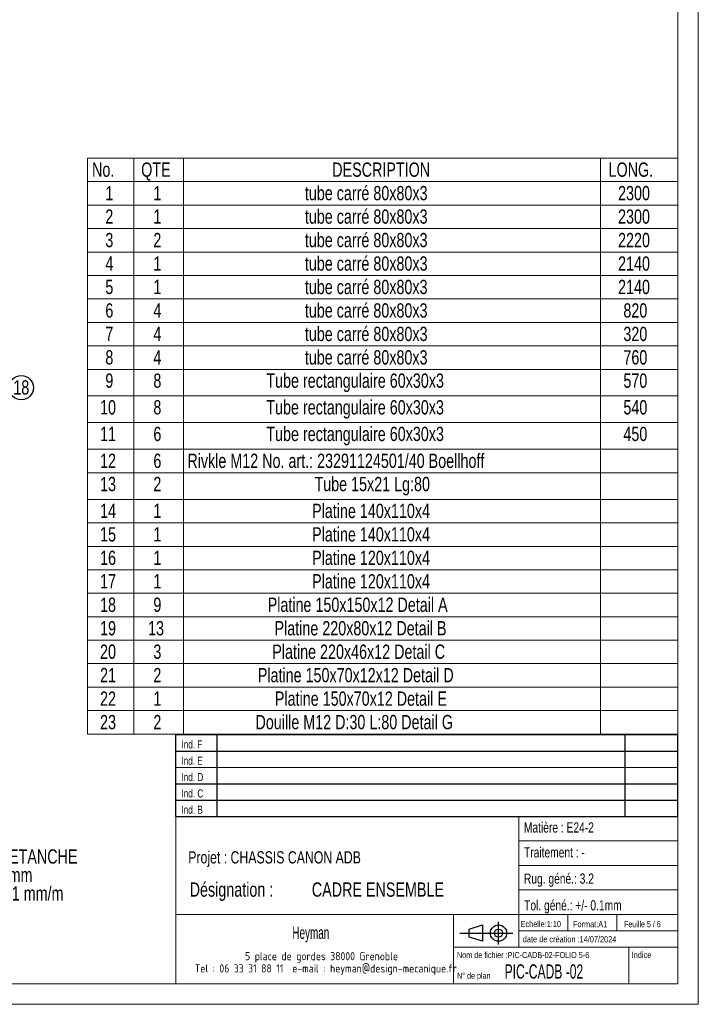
# Model space of a CAD drawing. Header units: millimetres. Extents: x 0 to 841, y 0 to 594.
# Tile 16 of 22: x 675 to 841, y 0 to 241. Entities that reach past the tile are written whole.
import ezdxf

# ---------------------------------------------------------------- set-up
doc = ezdxf.new("R2010")
doc.units = ezdxf.units.MM
doc.header["$PDSIZE"] = -1
doc.layers.add('COTES', color=1, linetype='Continuous')
doc.layers.add('NOTES', color=6, linetype='Continuous')
doc.styles.add('SLDTEXTSTYLE0', font='TXT', dxfattribs={"width": 0.75})
doc.styles.add('SLDTEXTSTYLE1', font='TXT', dxfattribs={"width": 0.632449})
doc.styles.add('SLDTEXTSTYLE2', font='TXT', dxfattribs={"width": 0.707278})
doc.styles.add('SLDTEXTSTYLE3', font='TXT', dxfattribs={"width": 0.7})
doc.styles.add('SLDTEXTSTYLE4', font='ISOCP3', dxfattribs={"width": 0.96})
doc.styles.add('SLDTEXTSTYLE5', font='TXT', dxfattribs={"width": 0.605})
doc.styles.add('SLDTEXTSTYLE6', font='TXT', dxfattribs={"width": 0.692308})
doc.dimstyles.new('SLDDIMSTYLE3', dxfattribs={"dimtxt": 3, "dimasz": 2, "dimexe": 0, "dimexo": 0.0625, "dimgap": 0.75, "dimtad": 1, "dimdec": 0, "dimlfac": 10, "dimrnd": 1e-09, "dimzin": 12, "dimdsep": 46, "dimtxsty": 'SLDTEXTSTYLE0', "dimsah": 1, "dimcen": 0.09, "dimadec": 0, "dimazin": 3, "dimtfac": 1, "dimtdec": 0, "dimtmove": 0, "dimatfit": 0, "dimfxl": 1, "dimfrac": 2, "dimtolj": 1, "dimtzin": 12, "dimarcsym": 0})

# ---------------------------------------------------------------- blocks, each defined once
blk = doc.blocks.new('Bloc2')
for p, q in [((9.48, 0), (9.48, 5.6)), ((0, 2.8), (12.98, 2.8)), ((2.32, 3.8), (5.55, 4.8)), ((2.32, 1.8), (2.32, 3.8)), ((5.55, 4.8), (5.55, 0.8)), ((5.55, 0.8), (2.32, 1.8))]:
    blk.add_line(p, q)
for radius in [2, 1]:
    blk.add_circle((9.48, 2.8), radius)
blk = doc.blocks.new('TAB MODIFS')
for p, q in [((123, 20), (0, 20)), ((0, 0), (0, 20)), ((10, 20), (10, 0)), ((110, 20), (110, 0)), ((123, 0), (123, 20)), ((0, 16), (123, 16)), ((0, 8), (123, 8)), ((0, 4), (123, 4)), ((0, 0), (123, 0))]:
    blk.add_line(p, q)
at = {"color": 7, "linetype": 'Continuous', "lineweight": 18}
blk.add_line((0, 12), (123, 12), dxfattribs=at)
at = {"color": 7}
for tag in ['AUTOATTR0', 'AUTOATTR1', 'AUTOATTR2', 'AUTOATTR3', 'AUTOATTR4', 'AUTOATTR5', 'AUTOATTR6', 'AUTOATTR7', 'AUTOATTR8', 'AUTOATTR9']:
    blk.add_attdef(tag, (0, 0), '', height=1, dxfattribs=at)
at = {"layer": 'NOTES', "color": 211, "char_height": 2, "attachment_point": 1, "style": 'SLDTEXTSTYLE0'}
for s, insert in [('Ind. F', (1.36, 18.66)), ('Ind. E', (1.36, 14.66)), ('Ind. D', (1.36, 10.66)), ('Ind. C', (1.36, 6.66)), ('Ind. B', (1.36, 2.66))]:
    blk.add_mtext(s, dxfattribs=dict(at, insert=insert))
blk = doc.blocks.new('SW_NOTE_0')
at = {"layer": 'NOTES', "color": 0, "char_height": 3.5, "attachment_point": 1, "style": 'SLDTEXTSTYLE0'}
for s, insert in [('SOUDURES :  A=3 CONTINUE ETANCHE', (0, 4.51)), ('TOLERANCE GENERALE : ± 1 mm', (0, -0.01)), ('TOLERANCE DE PLANEITE : ± 1 mm/m', (0, -4.54)), ('PEINTURE EPOXY EP: 60µ', (0, -9.07)), ('COULEUR : BLANC RAL 9010', (0, -13.59)), ('Masse : 236.35 Kg', (0, -18.12))]:
    blk.add_mtext(s, dxfattribs=dict(at, insert=insert))
blk = doc.blocks.new('SW_NOTE_2')
at = {"layer": 'NOTES', "color": 0, "char_height": 3.5, "attachment_point": 1, "style": 'SLDTEXTSTYLE0'}
for s, insert in [('Désignation :', (0, 4.51)), ('CADRE ENSEMBLE', (29.93, 4.51))]:
    blk.add_mtext(s, dxfattribs=dict(at, insert=insert))
blk = doc.blocks.new('SW_NOTE_3')
at = {"layer": 'NOTES', "color": 0, "char_height": 2, "attachment_point": 2, "style": 'SLDTEXTSTYLE4'}
for s, insert in [('5 place de gordes 38000 Grenoble', (20.84, 2.58)), ('Tel : 06 33 31 88 11  e-mail : heyman@design-mecanique.fr', (21.9, -0.42))]:
    blk.add_mtext(s, dxfattribs=dict(at, insert=insert))
blk = doc.blocks.new('SW_TABLEANNOTATION_0')
at = {"color": 0, "linetype": 'Continuous', "lineweight": 18}
for p, q in [((0, 0), (0, -141.03)), ((144.68, 0), (0, 0)), ((144.68, -141.03), (144.68, 0)), ((11.37, 0), (11.37, -5.75)), ((23.53, 0), (23.53, -5.75)), ((125.71, 0), (125.71, -5.75)), ((0, -5.75), (144.68, -5.75)), ((11.37, -5.75), (11.37, -141.03)), ((23.53, -5.75), (23.53, -141.03)), ((125.71, -5.75), (125.71, -141.03)), ((0, -11.49), (144.68, -11.49)), ((0, -17.24), (144.68, -17.24)), ((0, -22.99), (144.68, -22.99)), ((0, -28.73), (144.68, -28.73)), ((0, -34.48), (144.68, -34.48)), ((0, -40.22), (144.68, -40.22)), ((0, -45.97), (144.68, -45.97)), ((0, -51.72), (144.68, -51.72)), ((0, -58.24), (144.68, -58.24)), ((0, -64.77), (144.68, -64.77)), ((0, -71.29), (144.68, -71.29)), ((0, -77.04), (144.68, -77.04)), ((0, -83.57), (144.68, -83.57)), ((0, -89.31), (144.68, -89.31)), ((0, -95.06), (144.68, -95.06)), ((0, -100.81), (144.68, -100.81)), ((0, -106.55), (144.68, -106.55)), ((0, -112.3), (144.68, -112.3)), ((0, -118.04), (144.68, -118.04)), ((0, -123.79), (144.68, -123.79)), ((0, -129.54), (144.68, -129.54)), ((0, -135.28), (144.68, -135.28)), ((0, -141.03), (144.68, -141.03))]:
    blk.add_line(p, q, dxfattribs=at)
at = {"color": 0, "linetype": 'Continuous', "lineweight": 18, "char_height": 3.5, "attachment_point": 1, "style": 'SLDTEXTSTYLE0'}
for s, insert in [('No.', (1.14, -1.06)), ('QTE', (13.17, -1.06)), ('DESCRIPTION', (59.98, -1.06)), ('LONG.', (127.69, -1.06)), ('1', (4.39, -6.81)), ('1', (16.16, -6.81)), ('tube carré 80x80x3', (53.28, -6.81)), ('2300', (130.02, -6.81)), ('tube carré 80x80x3', (53.28, -12.55)), ('2', (4.39, -12.55)), ('1', (16.16, -12.55)), ('2300', (130.02, -12.55)), ('3', (4.39, -18.3)), ('2', (16.16, -18.3)), ('tube carré 80x80x3', (53.28, -18.3)), ('2220', (130.02, -18.3)), ('4', (4.39, -24.05)), ('1', (16.16, -24.05)), ('tube carré 80x80x3', (53.28, -24.05)), ('2140', (130.02, -24.05)), ('5', (4.39, -29.79)), ('1', (16.16, -29.79)), ('tube carré 80x80x3', (53.28, -29.79)), ('2140', (130.02, -29.79)), ('6', (4.39, -35.54)), ('4', (16.16, -35.54)), ('tube carré 80x80x3', (53.28, -35.54)), ('820', (131.32, -35.54)), ('tube carré 80x80x3', (53.28, -41.29)), ('7', (4.39, -41.29)), ('4', (16.16, -41.29)), ('320', (131.32, -41.29)), ('8', (4.39, -47.03)), ('4', (16.16, -47.03)), ('tube carré 80x80x3', (53.28, -47.03)), ('760', (131.32, -47.03)), ('9', (4.39, -52.73)), ('8', (16.16, -52.73)), ('Tube rectangulaire 60x30x3', (43.83, -52.73)), ('570', (131.32, -52.73)), ('10', (3.1, -59.26)), ('8', (16.16, -59.26)), ('Tube rectangulaire 60x30x3', (43.83, -59.26)), ('540', (131.32, -59.26)), ('11', (3.1, -65.78)), ('6', (16.16, -65.78)), ('Tube rectangulaire 60x30x3', (43.83, -65.78)), ('450', (131.32, -65.78)), ('12', (3.1, -72.36)), ('6', (16.16, -72.36)), ('Rivkle M12 No. art.: 23291124501/40 Boellhoff', (24.48, -72.36)), ('13', (3.1, -78.05)), ('2', (16.16, -78.05)), ('Tube 15x21 Lg:80', (55.63, -78.05)), ('Platine 140x110x4', (55.05, -84.63)), ('14', (3.1, -84.63)), ('1', (16.16, -84.63)), ('15', (3.1, -90.37)), ('1', (16.16, -90.37)), ('Platine 140x110x4', (55.05, -90.37)), ('16', (3.1, -96.12)), ('1', (16.16, -96.12)), ('Platine 120x110x4', (55.05, -96.12)), ('17', (3.1, -101.87)), ('1', (16.16, -101.87)), ('Platine 120x110x4', (55.05, -101.87)), ('18', (3.1, -107.61)), ('9', (16.16, -107.61)), ('Platine 150x150x12 Detail A', (44.16, -107.61)), ('19', (3.1, -113.36)), ('13', (14.86, -113.36)), ('Platine 220x80x12 Detail B', (45.84, -113.36)), ('20', (3.1, -119.11)), ('3', (16.16, -119.11)), ('Platine 220x46x12 Detail C', (45.29, -119.11)), ('21', (3.1, -124.85)), ('2', (16.16, -124.85)), ('Platine 150x70x12x12 Detail D', (41.74, -124.85)), ('22', (3.1, -130.6)), ('1', (16.16, -130.6)), ('Platine 150x70x12 Detail E', (45.93, -130.6)), ('23', (3.1, -136.35)), ('2', (16.16, -136.35)), ('Douille M12 D:30 L:80 Detail G', (41.18, -136.35))]:
    blk.add_mtext(s, dxfattribs=dict(at, insert=insert))
blk = doc.blocks.new('SW_NOTE_37')
at = {"layer": 'NOTES', "color": 0}
blk.add_circle((2.66, 1.36), 2.98, dxfattribs=at)
at = {"layer": 'NOTES', "color": 0, "insert": (2.67, 3.17), "char_height": 3.5, "attachment_point": 2, "style": 'SLDTEXTSTYLE0'}
blk.add_mtext('18', dxfattribs=at)
blk = doc.blocks.new('_D_52')
at = {"layer": 'COTES', "color": 0, "lineweight": -2, "transparency": 16777216}
for p, q in [((725.27, 257.54), (725.27, 245.32)), ((732.27, 257.54), (732.27, 245.32)), ((727.27, 245.32), (730.27, 245.32))]:
    blk.add_line(p, q, dxfattribs=at)
at = {"layer": 'COTES', "color": 0, "transparency": 16777216}
for points in [[(727.27, 245.66), (727.27, 244.99), (725.27, 245.32)], [(730.27, 245.66), (730.27, 244.99), (732.27, 245.32)]]:
    blk.add_solid(points, dxfattribs=at)
at = {"layer": 'Defpoints', "color": 0, "transparency": 16777216}
for p in [(725.27, 257.6), (732.27, 257.6), (732.27, 245.32)]:
    blk.add_point(p, dxfattribs=at)
at = {"layer": 'COTES', "color": 0, "transparency": 16777216, "insert": (728.77, 249.07), "char_height": 3, "attachment_point": 2, "style": 'SLDTEXTSTYLE0'}
blk.add_mtext('\\A1;= 70 =', dxfattribs=at)

msp = doc.modelspace()

# ---------------------------------------------------------------- linework, layer by layer
at = {"lineweight": 18}
for p, q in [((841, 594), (841, 0)), ((836, 589), (836, 5)), ((713, 46), (713, 5)), ((836, 46), (713, 46)), ((797, 46), (797, 14)), ((836, 46), (836, 5)), ((797, 40), (836, 40)), ((797, 34), (836, 34)), ((797, 28), (836, 28)), ((713, 22), (836, 22)), ((781, 22), (781, 5)), ((809, 22), (809, 18)), ((821, 22), (821, 18)), ((797, 18), (836, 18)), ((781, 14), (836, 14)), ((824, 14), (824, 5)), ((836, 5), (5, 5)), ((713, 5), (836, 5)), ((841, 0), (0, 0))]:
    msp.add_line(p, q, dxfattribs=at)

# ---------------------------------------------------------------- block references
msp.add_blockref('SW_TABLEANNOTATION_0', (691.32, 207.21), dxfattribs=at)
for name, p in [('TAB MODIFS', (712.99, 45.99)), ('Bloc2', (782.56, 14.63))]:
    msp.add_blockref(name, p)
at = {"layer": 'NOTES'}
for name, p in [('SW_NOTE_37', (672.44, 149.64)), ('SW_NOTE_0', (621.7, 33.44)), ('SW_NOTE_2', (716.37, 25.34)), ('SW_NOTE_3', (727.84, 10.21))]:
    msp.add_blockref(name, p, dxfattribs=at)

# ---------------------------------------------------------------- texts
for s, insert, char_height, attachment_point, style in [('Matière : E24-2', (798.27, 44.56), 2.5, 1, 'SLDTEXTSTYLE0'), ('Traitement : -', (798.3, 38.47), 2.5, 1, 'SLDTEXTSTYLE0'), ('Projet : CHASSIS CANON ADB', (716.02, 37.49), 3, 1, 'SLDTEXTSTYLE0'), ('Rug. géné.: 3.2', (798.28, 32.03), 2.5, 1, 'SLDTEXTSTYLE0'), ('Tol. géné.: +/- 0.1mm', (798.32, 25.5), 2.5, 1, 'SLDTEXTSTYLE0'), ('Echelle:1:10', (797.45, 20.4), 1.5, 1, 'SLDTEXTSTYLE0'), ('Format:A1', (810.29, 20.38), 1.5, 1, 'SLDTEXTSTYLE0'), ('Feuille 5 / 6', (822.81, 20.38), 1.5, 1, 'SLDTEXTSTYLE6'), ('Heyman', (746.06, 19.03), 3, 2, 'SLDTEXTSTYLE5'), ('date de création :14/07/2024', (798.01, 16.69), 1.5, 1, 'SLDTEXTSTYLE0'), ('Nom de fichier :PIC-CADB-02-FOLIO 5-6', (781.85, 12.82), 1.5, 1, 'SLDTEXTSTYLE2'), ('Indice', (824.69, 12.86), 1.5, 1, 'SLDTEXTSTYLE0'), ('PIC-CADB -02', (793.54, 9.79), 3.5, 1, 'SLDTEXTSTYLE1'), ('N° de plan', (781.88, 7.77), 1.5, 1, 'SLDTEXTSTYLE3')]:
    msp.add_mtext(s, dxfattribs=dict(at, insert=insert, char_height=char_height, attachment_point=attachment_point, style=style))

# ---------------------------------------------------------------- dimensions: what is measured, and where the dimension line sits
at = {"layer": 'COTES'}
dim = msp.add_linear_dim(base=(732.27, 245.32), p1=(725.27, 257.6), p2=(732.27, 257.6), text='= <> =', dimstyle='SLDDIMSTYLE3', dxfattribs=at)
dim.commit()
dim.dimension.update_dxf_attribs({"geometry": '_D_52', "text_midpoint": (728.77, 245.32), "dimtype": 160})

doc.saveas('drawing.dxf')
